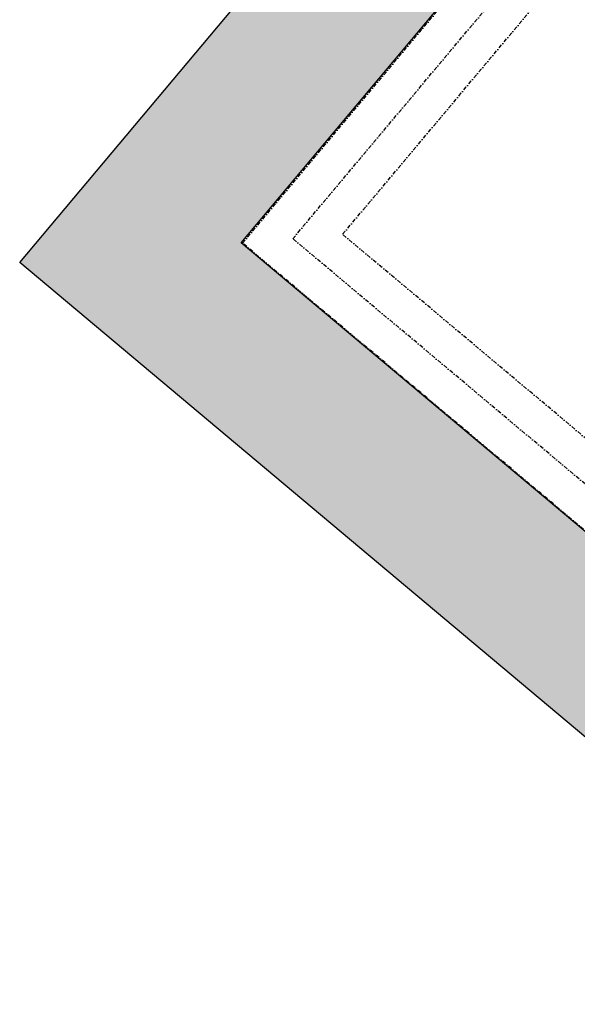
# Model space of a CAD drawing. Header units: millimetres. Extents: x 834092093 to 834533152, y 817697553 to 818073953.
# Tile 3 of 19: x 834092093 to 834163123, y 817823098 to 817948525. Entities that reach past the tile are written whole.
import ezdxf

# ---------------------------------------------------------------- set-up
doc = ezdxf.new("R2010")
doc.units = ezdxf.units.MM
doc.header["$LTSCALE"] = 1000
doc.header["$MEASUREMENT"] = 0
doc.linetypes.add('DASHDOT', pattern=[1, 0.5, -0.25, 0, -0.25])
for name, color, linetype in [('VPA023_Grid-H', 7, 'DASHDOT'), ('VPA060_Hatch', 253, 'Continuous'), ('VPA802_Contour', 7, 'Continuous')]:
    doc.layers.add(name, color=color, linetype=linetype)

msp = doc.modelspace()

# ---------------------------------------------------------------- hatches: boundary and pattern name
at = {"layer": 'VPA060_Hatch', "ltscale": 500}
h = msp.add_hatch(dxfattribs=at)
h.set_pattern_fill('EARTH', color=256, scale=2000, angle=45, style=0)
h.set_pattern_definition([(95, (834290812.4, 817871655.84), (-541.6752, 454.5195), [500, -500]), (95, (834290625.6, 817871639.5), (-541.6752, 454.5195), [500, -500]), (95, (834290438.8, 817871623.16), (-541.6752, 454.5195), [500, -500]), (185, (834290371.1, 817871679.97), (-454.5195, -541.6752), [500, -500]), (185, (834290354.76, 817871866.76), (-454.5195, -541.6752), [500, -500]), (185, (834290338.4, 817872053.54), (-454.5195, -541.6752), [500, -500])])
h.paths.add_polyline_path([(834301815, 817885919), (834301815, 817885919), (834288879, 817870503), (834288879, 817870503), (834243604, 817816624), (834120302, 817920087), (834225735, 818045738), (834349037, 817942275)], flags=16)
h.paths.add_polyline_path([(834092093, 817917584), (834223302, 818073953), (834377285, 817944746), (834246076, 817788377)])

# ---------------------------------------------------------------- linework, layer by layer
at = {"layer": 'VPA023_Grid-H'}
for points in [[(834120481, 817920068), (834225786, 818045565), (834348897, 817942262), (834243592, 817816765)], [(834126891, 817920628), (834226346, 818039155), (834342486, 817941702), (834243031, 817823175)], [(834133231, 817921183), (834226901, 818032815), (834336147, 817941147), (834242476, 817829515)]]:
    msp.add_lwpolyline(points, close=True, dxfattribs=at)
at = {"layer": 'VPA802_Contour', "color": 3}
msp.add_lwpolyline([(834092093, 817917584), (834223302, 818073953), (834377285, 817944746), (834246076, 817788377)], close=True, dxfattribs=at)
msp.add_lwpolyline([(834301815, 817885919), (834301815, 817885919), (834288879, 817870503), (834288879, 817870503), (834243604, 817816624), (834120302, 817920087), (834225735, 818045738), (834349037, 817942275), (834301815, 817885919)], dxfattribs=at)

doc.saveas('drawing.dxf')
